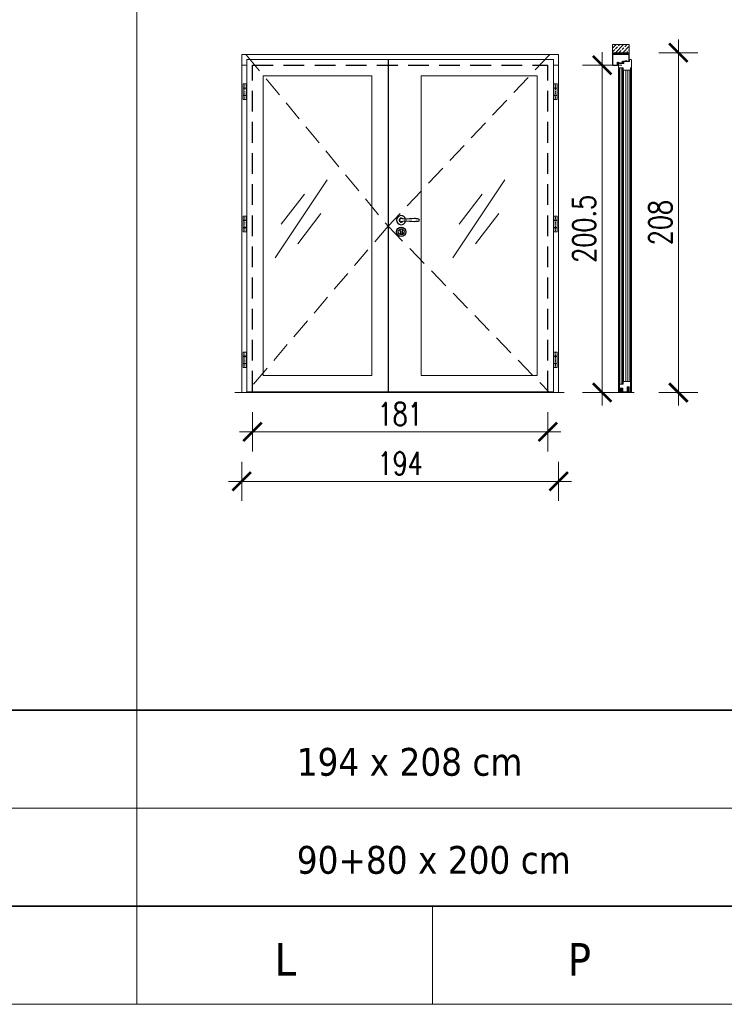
# Model space of a CAD drawing. Header units: millimetres. Extents: x 23192 to 149900, y -396339 to -79279.
# Tile 45 of 136: x 68544 to 68975, y -211347 to -210744. Entities that reach past the tile are written whole.
import ezdxf

# ---------------------------------------------------------------- set-up
doc = ezdxf.new("R2010")
doc.units = ezdxf.units.MM
doc.linetypes.add('CENTER', pattern=[0.6, 0.375, -0.075, 0.075, -0.075])
doc.linetypes.add('DASHED', pattern=[19.05, 12.7, -6.35])
doc.layers.get('0').update_dxf_attribs({"lineweight": 0})
for name, color, linetype, lineweight in [('0_LEGENDA', 7, 'Continuous', 13), ('Drzwi - hatch', 8, 'Continuous', 5), ('Drzwi KRAWĘDZIE', 7, 'Continuous', 20), ('Drzwi Kreskowanie', 252, 'Continuous', 5), ('KOREkty', 190, 'Continuous', 35)]:
    doc.layers.add(name, color=color, linetype=linetype, lineweight=lineweight)
for name, color, linetype in [('Drzwi - klamki', 150, 'Continuous'), ('Drzwi PRZER-DUŻA', 240, 'DASHED'), ('GRUBA', 4, 'Continuous')]:
    doc.layers.add(name, color=color, linetype=linetype)
doc.styles.add('ARIAL', font='tahoma.ttf')
doc.styles.add('SIMPLEX', font='simplex.shx', dxfattribs={"width": 0.77})
doc.dimstyles.new('OL PB 200', dxfattribs={"dimscale": 4, "dimtxt": 3.5, "dimasz": 0.2, "dimexe": 10, "dimexo": 10, "dimgap": 1, "dimtad": 1, "dimdec": 1, "dimrnd": 0.5, "dimzin": 9, "dimdsep": 46, "dimtxsty": 'SIMPLEX', "dimblk": 'thick_MSz', "dimcen": 0.1, "dimdle": 8, "dimse1": 1, "dimse2": 1, "dimclrd": 256, "dimclre": 256, "dimclrt": 3, "dimadec": 1, "dimazin": 2, "dimtfac": 1, "dimtdec": 1, "dimtix": 1, "dimtofl": 0, "dimtmove": 2, "dimatfit": 3, "dimldrblk": 'thick_MSz', "dimfxl": 10, "dimfxlon": 1, "dimtolj": 1, "dimlwd": -1, "dimlwe": -1, "dimarcsym": 0})

# ---------------------------------------------------------------- blocks, each defined once
blk = doc.blocks.new('DA8083FR')
at = {"ltscale": 0.05}
for p, q in [((-6.399964, 0), (-8.399964, 0)), ((8.400024, 0), (6.400024, 0))]:
    blk.add_line(p, q, dxfattribs=at)
at = {"ltscale": 0.175}
for p, q in [((-3.5, 0), (3.5, 0)), ((-3.5, -1.199997), (3.5, -1.199997))]:
    blk.add_line(p, q, dxfattribs=at)
at = {"ltscale": 0.1125}
for p, q in [((-3.5, -2.900009), (-3.5, 0)), ((3.5, -2.900009), (3.5, 0))]:
    blk.add_line(p, q, dxfattribs=at)
at = {"ltscale": 0.3625}
for p, q in [((-9, -3.400009), (-9, -17.900009)), ((9, -3.400009), (9, -17.900009))]:
    blk.add_line(p, q, dxfattribs=at)
at = {"ltscale": 0.015}
for p, q in [((-8.699951, -0.300003), (-8.699951, -0.900009)), ((8.700012, -0.900009), (8.700012, -0.300003))]:
    blk.add_line(p, q, dxfattribs=at)
at = {"ltscale": 0.1}
for p, q in [((-8.5, -2.900009), (-4.5, -2.900009)), ((4.5, -2.900009), (8.5, -2.900009))]:
    blk.add_line(p, q, dxfattribs=at)
at = {"ltscale": 0.025}
for p, q in [((-8.399964, -1.199997), (-7.399964, -1.199997)), ((7.400024, -1.199997), (8.400024, -1.199997))]:
    blk.add_line(p, q, dxfattribs=at)
at = {"ltscale": 0.0875}
for p, q in [((-4.5, -18.900009), (-8, -18.900009)), ((8, -18.900009), (4.5, -18.900009))]:
    blk.add_line(p, q, dxfattribs=at)
at = {"ltscale": 0.098125}
for p, q in [((-7.799988, -22.825012), (-7.799988, -18.900009)), ((7.800049, -22.825012), (7.800049, -18.900009))]:
    blk.add_line(p, q, dxfattribs=at)
at = {"ltscale": 0.0325}
for p, q in [((-7.199951, -1.400009), (-7.199951, -2.699997)), ((7.200012, -2.699997), (7.200012, -1.400009))]:
    blk.add_line(p, q, dxfattribs=at)
at = {"ltscale": 0.098614}
for p, q in [((-6.839722, -18.900009), (-7.000305, -22.841293)), ((6.839783, -18.900009), (7.000366, -22.841293))]:
    blk.add_line(p, q, dxfattribs=at)
at = {"ltscale": 0.00918}
blk.add_line((-6.195435, -18.900009), (-6.113953, -19.258041), dxfattribs=at)
at = {"ltscale": 0.01516}
for p, q in [((-6.094483, -19.583938), (-6.157593, -20.187042)), ((6.157654, -20.187042), (6.094543, -19.583938))]:
    blk.add_line(p, q, dxfattribs=at)
at = {"ltscale": 0.0575}
for p, q in [((-6, -2.699997), (-6, -0.400009)), ((6, -0.400009), (6, -2.699997))]:
    blk.add_line(p, q, dxfattribs=at)
at = {"ltscale": 0.013848}
blk.add_line((-5.560852, -20.249466), (-5.503174, -19.698562), dxfattribs=at)
at = {"ltscale": 0.043857}
for p, q in [((-5.30426, -19.519378), (-3.549988, -19.519378)), ((5.304321, -19.519378), (3.550049, -19.519378))]:
    blk.add_line(p, q, dxfattribs=at)
at = {"ltscale": 0.4}
for p, q in [((-4.5, -2.900009), (-4.5, -18.900009)), ((4.5, -2.900009), (4.5, -18.900009))]:
    blk.add_line(p, q, dxfattribs=at)
at = {"ltscale": 0.225}
for p, q in [((-4.5, -2.900009), (4.5, -2.900009)), ((4.5, -2.900009), (-4.5, -2.900009)), ((4.5, -18.900009), (-4.5, -18.900009))]:
    blk.add_line(p, q, dxfattribs=at)
at = {"ltscale": 0.194121}
blk.add_line((-3.882385, -18.900009), (3.882446, -18.900009), dxfattribs=at)
at = {"ltscale": 0.061736}
for p, q in [((-3.349976, -19.719375), (-3.349976, -22.188797)), ((3.350036, -19.719375), (3.350036, -22.188797))]:
    blk.add_line(p, q, dxfattribs=at)
at = {"ltscale": 0.016505}
blk.add_line((-2.75, -21.147186), (-2.892883, -21.791748), dxfattribs=at)
at = {"ltscale": 0.035695}
for p, q in [((-2.75, -19.719375), (-2.75, -21.147186)), ((2.75, -21.147186), (2.75, -19.719375))]:
    blk.add_line(p, q, dxfattribs=at)
at = {"ltscale": 0.127501}
blk.add_line((2.550049, -19.519378), (-2.549988, -19.519378), dxfattribs=at)
at = {"ltscale": 0.108406}
blk.add_line((-2.168091, -10.699997), (2.168152, -10.699997), dxfattribs=at)
at = {"ltscale": 0.107848}
blk.add_line((2.156982, -9.5), (-2.156922, -9.5), dxfattribs=at)
at = {"ltscale": 0.017671}
blk.add_line((-0.353394, -23.37442), (0.353454, -23.37442), dxfattribs=at)
at = {"ltscale": 0.009999}
blk.add_line((0.200012, -2.900009), (-0.199951, -2.900009), dxfattribs=at)
at = {"ltscale": 0.012222}
blk.add_line((0, -6.6958), (0, -7.184692), dxfattribs=at)
at = {"ltscale": 0.016633}
blk.add_line((0, -7.184692), (0, -7.850006), dxfattribs=at)
at = {"ltscale": 0.016506}
blk.add_line((2.892944, -21.791748), (2.75, -21.147186), dxfattribs=at)
at = {"ltscale": 0.013847}
blk.add_line((5.560913, -20.24942), (5.503235, -19.698562), dxfattribs=at)
at = {"ltscale": 0.009179}
blk.add_line((6.114014, -19.258041), (6.195434, -18.900009), dxfattribs=at)
for points in [[(-8.5, -2.900009), (-8.599732, -2.910064), (-8.695374, -2.939758), (-8.858215, -3.051193), (-8.963745, -3.213195), (-9, -3.400009)], [(-8, -18.900009), (-8.202698, -18.879196), (-8.394165, -18.819046), (-8.567505, -18.723373), (-8.721863, -18.592086), (-8.838684, -18.444503), (-8.929993, -18.267639), (-8.982666, -18.086334), (-9, -17.900009)], [(8, -18.900009), (8.202698, -18.879196), (8.394165, -18.819046), (8.567505, -18.723373), (8.721863, -18.592086), (8.838684, -18.444503), (8.929993, -18.267639), (8.982666, -18.086334), (9, -17.900009)], [(9, -3.400009), (8.963806, -3.213195), (8.858276, -3.051193), (8.695373, -2.939758), (8.599792, -2.910064), (8.5, -2.900009)]]:
    blk.add_lwpolyline(points)
for radius in [3.404208, 2.915314, 2.25]:
    blk.add_circle((0, -10.100006), radius)
for centre, radius, start, end in [((-8.399964, -0.300003), 0.3, 90.000003, 180.000005), ((-8.399964, -0.900009), 0.3, 179.999991, 270.000001), ((-7.399964, -22.824997), 0.4, 180.001125, 357.665424), ((-7.399964, -1.400009), 0.2, 0, 90.000003), ((-7.399964, -2.699997), 0.2, 270.000001, 0), ((-6.399964, -0.400009), 0.4, 0, 90.000003), ((-3.671143, -20.447189), 2.5, 174.027059, 289.64092), ((-7.08905, -19.479889), 1, 354.027419, 12.81746), ((-5.799988, -2.699997), 0.2, 179.999991, 270.000001), ((-3.671143, -20.447189), 1.9, 174.026868, 275.613132), ((-5.30426, -19.719375), 0.2, 89.999996, 174.026704), ((-3.549988, -19.719375), 0.2, 359.999983, 89.999996), ((-3.5, -22.188797), 0.15, 275.61264, 0.000569), ((-2.599976, -21.856674), 0.3, 167.500472, 240.643356), ((-2.763611, -22.990097), 0.2, 62.74125, 109.632466), ((-2.549988, -19.719375), 0.2, 89.998555, 180.000005), ((0.929809, -15.581268), 7.5, 240.643274, 262.6826), ((-0.353394, -18.311325), 5.063093, 242.745388, 270.000001), ((0, -22.821808), 0.2, 262.681781, 277.318221), ((-0.929749, -15.581268), 7.5, 277.317456, 299.356727), ((0.353454, -18.311325), 5.063093, 269.999673, 297.254614), ((2.550049, -19.719375), 0.2, 359.999983, 89.998855), ((2.763672, -22.990097), 0.2, 70.364834, 117.260729), ((2.600036, -21.856674), 0.3, 299.356263, 12.499337), ((3.671203, -20.447189), 2.5, 250.359081, 5.972941), ((3.5, -22.188797), 0.15, 179.999691, 264.388645), ((3.550049, -19.719375), 0.2, 89.999996, 180.000005), ((3.671203, -20.447189), 1.900002, 264.386569, 5.974443), ((5.304321, -19.719375), 0.2, 5.973296, 89.999996), ((5.800049, -2.699997), 0.2, 270.000001, 0), ((6.400024, -0.400009), 0.4, 90.000003, 180.000005), ((7.089111, -19.479889), 1, 167.18224, 185.972268), ((7.400024, -22.824997), 0.4, 182.334564, 359.998863), ((7.400024, -1.400009), 0.2, 90.000003, 179.999991), ((7.400024, -2.699997), 0.2, 179.999991, 270.000001), ((8.400024, -0.300003), 0.3, 0, 90.000003), ((8.400024, -0.900009), 0.3, 270.000001, 0.00001)]:
    blk.add_arc(centre, radius, start, end)
blk = doc.blocks.new('thick_MSz')
for p, q in [((0, 15), (0, -15)), ((-10, 0), (10, 0))]:
    blk.add_line(p, q)
at = {"const_width": 2, "elevation": 2}
blk.add_lwpolyline([(-7.07, -7.07), (7.07, 7.07)], dxfattribs=at)
blk = doc.blocks.new('*D68')
at = {"layer": '0_LEGENDA', "transparency": 16777216}
blk.add_line((68900.29, -210971.5), (68900.29, -210772.7), dxfattribs=at)
at = {"layer": 'DEFPOINTS', "color": 0, "transparency": 16777216}
for p in [(68900.29, -210771.9), (68908.34, -210771.9), (68905.43, -210972.3)]:
    blk.add_point(p, dxfattribs=at)
at = {"layer": '0_LEGENDA', "transparency": 16777216, "xscale": 0.8, "yscale": 0.8, "zscale": 0.8}
for p, rotation in [((68900.29, -210771.9), 90), ((68900.29, -210972.3), 270)]:
    blk.add_blockref('thick_MSz', p, dxfattribs=dict(at, rotation=rotation))
at = {"layer": '0_LEGENDA', "color": 3, "transparency": 16777216, "insert": (68889.29, -210872.1), "char_height": 14, "attachment_point": 5, "rotation": 90, "style": 'SIMPLEX'}
blk.add_mtext('\\A1;200.5', dxfattribs=at)
blk = doc.blocks.new('*D69')
at = {"layer": '0_LEGENDA', "transparency": 16777216}
blk.add_line((68946.96, -210765.1), (68946.96, -210971.5), dxfattribs=at)
at = {"layer": 'DEFPOINTS', "color": 0, "transparency": 16777216}
for p in [(68916.93, -210764.3), (68916.93, -210972.3), (68946.96, -210972.3)]:
    blk.add_point(p, dxfattribs=at)
at = {"layer": '0_LEGENDA', "transparency": 16777216, "xscale": 0.8, "yscale": 0.8, "zscale": 0.8}
for p, rotation in [((68946.96, -210764.3), 90), ((68946.96, -210972.3), 270)]:
    blk.add_blockref('thick_MSz', p, dxfattribs=dict(at, rotation=rotation))
at = {"layer": '0_LEGENDA', "color": 3, "transparency": 16777216, "insert": (68935.96, -210868.3), "char_height": 14, "attachment_point": 5, "rotation": 90, "style": 'SIMPLEX'}
blk.add_mtext('\\A1;208', dxfattribs=at)
blk = doc.blocks.new('*D70')
at = {"layer": '0_LEGENDA', "transparency": 16777216}
blk.add_line((68680.42, -211026.68), (68872.83, -211026.68), dxfattribs=at)
at = {"layer": 'DEFPOINTS', "color": 0, "transparency": 16777216}
for p in [(68679.62, -210972.3), (68873.63, -210972.3), (68873.63, -211026.68)]:
    blk.add_point(p, dxfattribs=at)
at = {"layer": '0_LEGENDA', "transparency": 16777216, "xscale": 0.8, "yscale": 0.8, "zscale": 0.8, "rotation": 180}
blk.add_blockref('thick_MSz', (68679.62, -211026.68), dxfattribs=at)
at = {"layer": '0_LEGENDA', "transparency": 16777216, "xscale": 0.8, "yscale": 0.8, "zscale": 0.8}
blk.add_blockref('thick_MSz', (68873.63, -211026.68), dxfattribs=at)
at = {"layer": '0_LEGENDA', "color": 3, "transparency": 16777216, "insert": (68776.63, -211015.68), "char_height": 14, "attachment_point": 5, "style": 'SIMPLEX'}
blk.add_mtext('\\A1;194', dxfattribs=at)
blk = doc.blocks.new('*D71')
at = {"layer": '0_LEGENDA', "transparency": 16777216}
blk.add_line((68687.02, -210996.41), (68866.23, -210996.41), dxfattribs=at)
at = {"layer": 'DEFPOINTS', "color": 0, "transparency": 16777216}
for p in [(68686.22, -210971.8), (68867.03, -210971.19), (68867.03, -210996.41)]:
    blk.add_point(p, dxfattribs=at)
at = {"layer": '0_LEGENDA', "transparency": 16777216, "xscale": 0.8, "yscale": 0.8, "zscale": 0.8, "rotation": 180}
blk.add_blockref('thick_MSz', (68686.22, -210996.41), dxfattribs=at)
at = {"layer": '0_LEGENDA', "transparency": 16777216, "xscale": 0.8, "yscale": 0.8, "zscale": 0.8}
blk.add_blockref('thick_MSz', (68867.03, -210996.41), dxfattribs=at)
at = {"layer": '0_LEGENDA', "color": 3, "transparency": 16777216, "insert": (68776.63, -210985.41), "char_height": 14, "attachment_point": 5, "style": 'SIMPLEX'}
blk.add_mtext('\\A1;181', dxfattribs=at)

msp = doc.modelspace()

# ---------------------------------------------------------------- hatches: boundary and pattern name
at = {"layer": 'Drzwi - hatch'}
h = msp.add_hatch(dxfattribs=at)
h.set_pattern_fill('ANSI33', color=256, scale=0.5)
h.set_pattern_definition([(45, (69026.9843, -215014.5877), (-2.245064, 2.245064), []), (45, (69029.2294, -215014.5877), (-2.245064, 2.245064), [1.5875, -0.79375])])
h.paths.add_polyline_path([(68906.733, -210759.302), (68906.733, -210764.298), (68916.933, -210764.298), (68916.933, -210759.302)])
h = msp.add_hatch(dxfattribs=at)
h.set_pattern_fill('AR-CONC', color=256, scale=0.003)
h.set_pattern_definition([(50, (70356.23657, -215290.26924), (0.546554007, -0.047817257), [0.05715, -0.62865]), (355, (70356.23657, -215290.26924), (-0.105730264, 0.573170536), [0.04572, -0.50292175]), (100.451445, (70356.2821, -215290.2732), (0.44082374, 0.525353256), [0.048570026, -0.534270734]), (46.1842, (70356.2366, -215290.11684), (0.81323712, -0.12612698), [0.085725, -0.942975]), (96.635558, (70356.3043, -215290.12735), (0.7122124, 0.74227837), [0.07285507, -0.80140682]), (351.184151, (70356.2366, -215290.1168), (0.7122124, 0.74227837), [0.0685799, -0.7543792]), (21, (70356.31277, -215290.15494), (0.454843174, -0.306795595), [0.05715, -0.62865]), (326, (70356.31277, -215290.15494), (0.185406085, 0.5525639), [0.04572, -0.50292]), (71.451445, (70356.35067, -215290.1805), (0.64024926, 0.245768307), [0.048570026, -0.53426981]), (37.5, (70356.23657, -215290.26924), (0.00926581, 0.253665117), [0, -0.496824, 0, -0.51054, 0, -0.504825]), (7.5, (70356.23657, -215290.26924), (0.200458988, 0.300541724), [0, -0.291084, 0, -0.485394, 0, -0.192405]), (327.5, (70356.06664, -215290.26924), (0.4067717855, -0.017186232), [0, -0.1905, 0, -0.59436, 0, -0.78867]), (317.5, (70355.99044, -215290.26924), (0.444387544, 0.076279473), [0, -0.24765, 0, -0.394716, 0, -0.56007])])
h.paths.add_polyline_path([(68906.933, -210764.298), (68906.933, -210765.298), (68916.933, -210765.298), (68916.933, -210764.298)])
at = {"layer": 'Drzwi Kreskowanie'}
h = msp.add_hatch(dxfattribs=at)
h.set_pattern_fill('ANSI37', color=256, scale=0.05, style=0)
h.set_pattern_definition([(135, (74911.09544, -210194.82392), (0.1122532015, 0.1122532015), []), (45, (74911.09544, -210194.82392), (0.1122532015, -0.1122532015), [])])
h.paths.add_polyline_path([(68910.533, -210770.643), (68910.533, -210770.443), (68911.533, -210770.443), (68911.533, -210770.643)])
h = msp.add_hatch(dxfattribs=at)
h.set_pattern_fill('ANSI37', color=256, scale=0.05, style=0)
h.set_pattern_definition([(135, (74914.99544, -210193.62872), (0.1122532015, 0.1122532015), []), (45, (74914.99544, -210193.62872), (0.1122532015, -0.1122532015), [])])
h.paths.add_polyline_path([(68914.433, -210769.448), (68914.433, -210769.248), (68915.433, -210769.248), (68915.433, -210769.448)])

# ---------------------------------------------------------------- linework, layer by layer
for p, q in [((68682.724, -210771.898), (68679.624, -210771.898)), ((68873.628, -210771.898), (68870.528, -210771.898)), ((68913.033, -210770.018), (68913.033, -210769.935)), ((68913.033, -210770.176), (68913.033, -210770.253))]:
    msp.add_line(p, q)
at = {"ltscale": 0.2}
for p, q in [((68913.133, -210965.598), (68913.133, -210774.998)), ((68913.433, -210965.598), (68913.434, -210774.998))]:
    msp.add_line(p, q, dxfattribs=at)
at = {"linetype": 'CENTER', "ltscale": 0.5}
for p, q in [((68681.524, -210783.448), (68681.524, -210792.898)), ((68871.728, -210783.448), (68871.728, -210792.898)), ((68681.524, -210864.398), (68681.524, -210873.848)), ((68871.728, -210864.398), (68871.728, -210873.848)), ((68681.524, -210947.548), (68681.524, -210956.998)), ((68871.728, -210947.548), (68871.728, -210956.998))]:
    msp.add_line(p, q, dxfattribs=at)
at = {"linetype": 'DASHED'}
for points in [[(68682.464, -210765.641), (68769.274, -210870.469), (68682.464, -210972.298)], [(68868.084, -210765.641), (68769.274, -210870.469), (68868.084, -210972.298)]]:
    msp.add_lwpolyline(points, dxfattribs=at)
at = {"ltscale": 0.2}
msp.add_lwpolyline([(68912.983, -210967.098), (68912.984, -210773.498)], dxfattribs=at)
at = {"layer": '0_LEGENDA', "linetype": 'ByBlock', "ltscale": 5}
for p, q in [((68615.504, -211346.755), (68615.504, -210174.457)), ((67487.721, -211166.755), (76924.798, -211166.749)), ((67487.721, -211226.755), (76924.742, -211226.749)), ((67487.721, -211286.755), (76924.686, -211286.749)), ((67487.721, -211286.755), (76924.686, -211286.753)), ((68796.388, -211286.754), (68796.388, -211346.755)), ((67487.721, -211346.755), (76924.63, -211346.749))]:
    msp.add_line(p, q, dxfattribs=at)
at = {"layer": '0_LEGENDA'}
for points in [[(68759.274, -210778.391), (68692.724, -210778.391), (68692.724, -210961.798), (68759.274, -210961.798)], [(68789.578, -210778.498), (68860.528, -210778.498), (68860.528, -210961.798), (68789.578, -210961.798)]]:
    msp.add_lwpolyline(points, close=True, dxfattribs=at)
for points in [[(68700.134, -210889.801), (68731.869, -210842.076)], [(68808.942, -210889.801), (68840.677, -210842.076)], [(68703.888, -210869.158), (68718.111, -210850.934)], [(68812.696, -210869.158), (68826.918, -210850.934)], [(68713.917, -210881.369), (68728.14, -210862.78)], [(68822.725, -210881.369), (68836.947, -210862.78)]]:
    msp.add_lwpolyline(points, dxfattribs=at)
at = {"layer": 'Drzwi - klamki', "ltscale": 0.2}
for p, q in [((68776.128, -210866.548), (68776.128, -210867.048)), ((68776.128, -210866.548), (68776.259, -210866.548)), ((68776.128, -210867.048), (68776.259, -210867.048)), ((68776.753, -210873.816), (68776.753, -210875.066)), ((68777.803, -210873.816), (68777.803, -210875.066))]:
    msp.add_line(p, q, dxfattribs=at)
for centre, radius in [((68777.278, -210873.916), 2.8), ((68777.283, -210873.92), 1.8)]:
    msp.add_circle(centre, radius, dxfattribs=at)
for centre, radius, start, end in [((68777.278, -210866.798), 2.801, 13.271535, 346.728465), ((68777.278, -210866.798), 1.25, 42.903782, 317.096218), ((68777.278, -210866.798), 1.05, 64.699839, 295.300161), ((68787.688, -210866.798), 0.74, 288.924644, 71.075356), ((68777.278, -210873.116), 0.875, 306.869898, 233.130102), ((68777.278, -210875.066), 0.525, 180, 270), ((68777.278, -210875.066), 0.525, 270, 0)]:
    msp.add_arc(centre, radius, start, end, dxfattribs=at)
for points in [[(68787.928, -210866.098), (68785.428, -210865.848), (68779.133, -210866.098), (68777.278, -210865.748)], [(68787.928, -210867.498), (68785.428, -210867.748), (68779.133, -210867.498), (68777.278, -210867.848)]]:
    msp.add_spline(points, degree=3, dxfattribs=at)
at = {"layer": 'Drzwi KRAWĘDZIE'}
for p, q in [((68679.624, -210972.298), (68679.624, -210765.298)), ((68873.628, -210765.298), (68679.624, -210765.298)), ((68866.627, -210765.298), (68679.624, -210765.298)), ((68873.628, -210972.298), (68873.628, -210765.298)), ((68906.733, -210765.298), (68906.733, -210764.298)), ((68916.933, -210765.298), (68916.933, -210764.298)), ((68769.274, -210768.498), (68682.724, -210768.498)), ((68682.724, -210971.798), (68682.724, -210768.498)), ((68769.274, -210971.798), (68769.274, -210768.498)), ((68769.578, -210769.698), (68769.274, -210769.698)), ((68870.528, -210768.498), (68769.578, -210768.498)), ((68769.578, -210971.798), (68769.578, -210768.498)), ((68870.528, -210971.798), (68870.528, -210768.498)), ((68909.633, -210770.098), (68909.633, -210771.798)), ((68909.633, -210770.098), (68909.633, -210771.798)), ((68909.633, -210771.798), (68909.865, -210771.615)), ((68910.033, -210770.148), (68909.683, -210770.148)), ((68909.683, -210770.148), (68909.683, -210770.444)), ((68909.683, -210770.148), (68909.683, -210770.444)), ((68910.028, -210770.413), (68909.683, -210770.444)), ((68909.781, -210770.485), (68909.683, -210771.038)), ((68909.781, -210770.485), (68909.683, -210770.494)), ((68909.781, -210770.485), (68909.683, -210770.494)), ((68909.781, -210770.485), (68909.683, -210771.038)), ((68909.683, -210770.494), (68909.683, -210771.038)), ((68909.683, -210770.494), (68909.683, -210771.038)), ((68909.823, -210770.537), (68909.683, -210771.323)), ((68909.823, -210770.537), (68909.683, -210771.323)), ((68909.683, -210771.323), (68909.683, -210771.695)), ((68909.683, -210771.323), (68909.683, -210771.695)), ((68909.683, -210771.695), (68909.871, -210771.547)), ((68909.823, -210770.537), (68909.983, -210770.67)), ((68910.033, -210770.463), (68909.833, -210770.481)), ((68909.833, -210770.481), (68910.033, -210770.647)), ((68909.865, -210771.615), (68910.042, -210771.798)), ((68909.871, -210771.547), (68910.048, -210771.743)), ((68909.983, -210770.67), (68909.994, -210770.73)), ((68910.042, -210771.798), (68910.233, -210771.798)), ((68910.233, -210771.783), (68910.101, -210771.753)), ((68910.233, -210773.498), (68910.233, -210967.098)), ((68910.833, -210773.498), (68910.833, -210971.798)), ((68911.133, -210773.498), (68911.133, -210967.098)), ((68912.383, -210773.498), (68912.383, -210967.098)), ((68912.422, -210770.064), (68912.422, -210770.131)), ((68912.493, -210770.25), (68912.423, -210770.137)), ((68912.424, -210770.058), (68912.505, -210769.938)), ((68912.596, -210770.255), (68912.502, -210770.255)), ((68912.617, -210769.934), (68912.514, -210769.934)), ((68912.623, -210769.95), (68912.544, -210770.027)), ((68912.544, -210770.027), (68912.692, -210770.021)), ((68912.701, -210770.193), (68912.544, -210770.184)), ((68912.544, -210770.184), (68912.604, -210770.237)), ((68912.692, -210770.021), (68912.762, -210769.937)), ((68912.767, -210770.251), (68912.701, -210770.193)), ((68912.857, -210769.933), (68912.77, -210769.933)), ((68912.833, -210770.254), (68912.774, -210770.254)), ((68912.864, -210769.952), (68912.794, -210770.018)), ((68912.794, -210770.018), (68913.033, -210770.018)), ((68913.033, -210770.176), (68912.794, -210770.176)), ((68912.794, -210770.176), (68912.841, -210770.236)), ((68913.033, -210769.593), (68913.033, -210769.935)), ((68913.033, -210769.935), (68913.033, -210769.624)), ((68913.033, -210769.933), (68913.033, -210769.624)), ((68913.033, -210769.624), (68913.033, -210769.935)), ((68913.033, -210770.253), (68913.033, -210770.693)), ((68913.033, -210770.693), (68913.033, -210770.253)), ((68913.033, -210770.253), (68913.033, -210770.693)), ((68913.033, -210770.253), (68913.033, -210770.639)), ((68913.071, -210769.581), (68913.913, -210769.493)), ((68913.132, -210770.693), (68913.087, -210770.693)), ((68913.131, -210769.692), (68913.131, -210770.582)), ((68913.151, -210769.67), (68913.366, -210769.648)), ((68913.215, -210770.497), (68913.151, -210770.588)), ((68913.243, -210770.554), (68913.179, -210770.666)), ((68913.286, -210769.901), (68913.286, -210769.894)), ((68913.288, -210769.91), (68913.382, -210770.072)), ((68913.383, -210769.789), (68913.291, -210769.881)), ((68913.466, -210770.688), (68913.316, -210770.541)), ((68913.354, -210769.923), (68913.37, -210769.96)), ((68913.462, -210770.593), (68913.356, -210770.49)), ((68913.441, -210769.81), (68913.36, -210769.891)), ((68913.37, -210769.96), (68913.412, -210770.048)), ((68913.39, -210769.669), (68913.391, -210769.773)), ((68913.392, -210770.102), (68913.392, -210770.303)), ((68913.41, -210770.321), (68913.434, -210770.321)), ((68913.412, -210770.048), (68913.434, -210770.086)), ((68913.44, -210770.107), (68913.44, -210770.257)), ((68913.441, -210769.81), (68913.441, -210769.699)), ((68913.456, -210770.263), (68913.456, -210770.263)), ((68913.462, -210770.257), (68913.462, -210770.007)), ((68913.462, -210770.339), (68913.462, -210770.593)), ((68913.924, -210769.593), (68913.472, -210769.663)), ((68913.504, -210770.697), (68913.487, -210770.697)), ((68913.498, -210769.972), (68913.497, -210769.972)), ((68913.533, -210770.007), (68913.533, -210770.668)), ((68913.96, -210769.55), (68913.96, -210769.536)), ((68918.233, -210773.498), (68918.233, -210967.098)), ((68914.733, -210965.598), (68914.733, -210774.998)), ((68916.033, -210965.598), (68916.033, -210774.998)), ((68917.333, -210965.598), (68917.333, -210774.998)), ((68917.633, -210971.798), (68917.633, -210774.998)), ((68680.524, -210792.948), (68680.524, -210783.448)), ((68680.524, -210783.448), (68682.524, -210783.448)), ((68680.524, -210785.948), (68682.524, -210785.948)), ((68680.524, -210786.048), (68682.524, -210786.048)), ((68682.524, -210792.948), (68682.524, -210783.448)), ((68870.728, -210792.948), (68870.728, -210783.448)), ((68872.728, -210783.448), (68870.728, -210783.448)), ((68872.728, -210785.948), (68870.728, -210785.948)), ((68872.728, -210786.048), (68870.728, -210786.048)), ((68872.728, -210792.948), (68872.728, -210783.448)), ((68680.524, -210790.348), (68682.524, -210790.348)), ((68680.524, -210790.448), (68682.524, -210790.448)), ((68872.728, -210790.348), (68870.728, -210790.348)), ((68872.728, -210790.448), (68870.728, -210790.448)), ((68680.524, -210792.948), (68682.524, -210792.948)), ((68872.728, -210792.948), (68870.728, -210792.948)), ((68680.524, -210873.898), (68680.524, -210864.398)), ((68680.524, -210864.398), (68682.524, -210864.398)), ((68682.524, -210873.898), (68682.524, -210864.398)), ((68870.728, -210873.898), (68870.728, -210864.398)), ((68872.728, -210864.398), (68870.728, -210864.398)), ((68872.728, -210873.898), (68872.728, -210864.398)), ((68680.524, -210866.898), (68682.524, -210866.898)), ((68680.524, -210866.998), (68682.524, -210866.998)), ((68872.728, -210866.898), (68870.728, -210866.898)), ((68872.728, -210866.998), (68870.728, -210866.998)), ((68680.524, -210871.298), (68682.524, -210871.298)), ((68680.524, -210871.398), (68682.524, -210871.398)), ((68680.524, -210873.898), (68682.524, -210873.898)), ((68872.728, -210871.298), (68870.728, -210871.298)), ((68872.728, -210871.398), (68870.728, -210871.398)), ((68872.728, -210873.898), (68870.728, -210873.898)), ((68680.524, -210957.048), (68680.524, -210947.548)), ((68680.524, -210947.548), (68682.524, -210947.548)), ((68682.524, -210957.048), (68682.524, -210947.548)), ((68870.728, -210957.048), (68870.728, -210947.548)), ((68872.728, -210947.548), (68870.728, -210947.548)), ((68872.728, -210957.048), (68872.728, -210947.548)), ((68680.524, -210950.048), (68682.524, -210950.048)), ((68680.524, -210950.148), (68682.524, -210950.148)), ((68680.524, -210954.448), (68682.524, -210954.448)), ((68680.524, -210954.548), (68682.524, -210954.548)), ((68872.728, -210950.048), (68870.728, -210950.048)), ((68872.728, -210950.148), (68870.728, -210950.148)), ((68872.728, -210954.448), (68870.728, -210954.448)), ((68872.728, -210954.548), (68870.728, -210954.548)), ((68680.524, -210957.048), (68682.524, -210957.048)), ((68872.728, -210957.048), (68870.728, -210957.048)), ((68877.091, -210972.298), (68675.513, -210972.298)), ((68769.274, -210971.798), (68682.724, -210971.798)), ((68683.824, -210972.298), (68683.824, -210971.798)), ((68685.019, -210972.298), (68685.019, -210971.798)), ((68686.224, -210972.298), (68686.224, -210971.798)), ((68870.528, -210971.798), (68769.578, -210971.798)), ((68867.028, -210972.298), (68867.028, -210971.798)), ((68868.233, -210972.298), (68868.233, -210971.798)), ((68869.428, -210972.298), (68869.428, -210971.798)), ((68905.433, -210972.298), (68919.933, -210972.298)), ((68914.933, -210971.798), (68914.933, -210971.898)), ((68915.533, -210971.798), (68914.933, -210971.798)), ((68915.533, -210971.898), (68914.933, -210971.898)), ((68915.543, -210968.868), (68915.533, -210971.798)), ((68916.753, -210968.798), (68915.613, -210968.798)), ((68915.642, -210969.108), (68915.633, -210971.798)), ((68916.723, -210968.898), (68915.642, -210968.898)), ((68915.642, -210968.898), (68915.642, -210969.028)), ((68915.642, -210969.028), (68915.767, -210969.028)), ((68915.767, -210969.108), (68915.642, -210969.108)), ((68915.642, -210969.539), (68915.742, -210969.536)), ((68915.675, -210970.592), (68915.642, -210969.539)), ((68915.809, -210971.858), (68915.675, -210970.592)), ((68915.742, -210969.536), (68915.775, -210970.581)), ((68915.775, -210970.581), (68915.785, -210970.58)), ((68915.791, -210970.637), (68915.781, -210970.638)), ((68915.781, -210970.638), (68915.807, -210970.887)), ((68915.782, -210969.043), (68915.782, -210969.093)), ((68915.785, -210970.58), (68915.791, -210970.637)), ((68915.798, -210969.598), (68915.798, -210969.678)), ((68915.798, -210969.678), (68915.898, -210969.678)), ((68915.798, -210969.678), (68915.798, -210969.978)), ((68915.798, -210970.796), (68915.798, -210969.978)), ((68915.798, -210969.978), (68915.898, -210969.978)), ((68915.807, -210970.887), (68915.882, -210970.879)), ((68915.818, -210969.578), (68915.828, -210969.578)), ((68915.828, -210969.578), (68915.859, -210969.609)), ((68915.861, -210970.881), (68915.828, -210970.876)), ((68915.904, -210971.088), (68915.829, -210971.095)), ((68915.829, -210971.095), (68915.905, -210971.82)), ((68915.853, -210971.109), (68915.884, -210971.097)), ((68915.869, -210970.936), (68915.941, -210970.926)), ((68915.952, -210971.03), (68915.879, -210971.035)), ((68916.023, -210970.818), (68915.88, -210970.818)), ((68915.88, -210970.818), (68915.884, -210970.859)), ((68915.883, -210969.098), (68915.976, -210969.098)), ((68915.883, -210969.374), (68915.883, -210969.098)), ((68915.883, -210970.698), (68915.883, -210969.898)), ((68915.883, -210969.898), (68916.483, -210969.898)), ((68916.483, -210970.698), (68915.883, -210970.698)), ((68915.884, -210970.859), (68915.884, -210970.863)), ((68915.893, -210971.278), (68916.183, -210971.248)), ((68915.898, -210969.699), (68915.898, -210969.898)), ((68915.898, -210970.598), (68915.898, -210969.978)), ((68915.911, -210971.113), (68915.918, -210971.176)), ((68915.918, -210971.176), (68916.033, -210971.164)), ((68915.928, -210970.851), (68916.092, -210970.962)), ((68916.092, -210970.962), (68915.955, -210971.105)), ((68916.022, -210969.013), (68915.99, -210969.046)), ((68916.368, -210970.698), (68915.998, -210970.698)), ((68916.343, -210969.013), (68916.022, -210969.013)), ((68916.031, -210969.225), (68916.029, -210969.225)), ((68916.029, -210969.821), (68916.031, -210969.821)), ((68916.038, -210969.223), (68916.039, -210969.223)), ((68916.039, -210969.823), (68916.038, -210969.823)), ((68916.039, -210969.223), (68916.327, -210969.223)), ((68916.327, -210969.823), (68916.039, -210969.823)), ((68916.337, -210969.273), (68916.063, -210969.273)), ((68916.063, -210969.773), (68916.337, -210969.773)), ((68916.113, -210968.993), (68916.113, -210969.013)), ((68916.113, -210968.993), (68916.253, -210968.993)), ((68916.123, -210971.065), (68916.123, -210970.918)), ((68916.183, -210971.248), (68916.472, -210971.278)), ((68916.243, -210970.918), (68916.243, -210971.065)), ((68916.253, -210968.993), (68916.253, -210969.013)), ((68916.273, -210970.962), (68916.437, -210970.851)), ((68916.41, -210971.105), (68916.273, -210970.962)), ((68916.329, -210969.224), (68916.327, -210969.223)), ((68916.327, -210969.823), (68916.329, -210969.822)), ((68916.332, -210971.164), (68916.447, -210971.176)), ((68916.336, -210969.225), (68916.337, -210969.226)), ((68916.337, -210969.821), (68916.336, -210969.821)), ((68916.375, -210969.046), (68916.343, -210969.013)), ((68916.485, -210970.818), (68916.343, -210970.818)), ((68916.389, -210969.098), (68916.483, -210969.098)), ((68916.486, -210971.035), (68916.413, -210971.03)), ((68916.424, -210970.926), (68916.496, -210970.936)), ((68916.447, -210971.176), (68916.454, -210971.113)), ((68916.46, -210971.82), (68916.536, -210971.095)), ((68916.536, -210971.095), (68916.462, -210971.088)), ((68916.468, -210969.898), (68916.468, -210969.699)), ((68916.468, -210969.978), (68916.468, -210970.598)), ((68916.468, -210969.978), (68916.568, -210969.978)), ((68916.48, -210969.678), (68916.568, -210969.678)), ((68916.481, -210970.859), (68916.485, -210970.818)), ((68916.481, -210970.863), (68916.481, -210970.859)), ((68916.481, -210971.097), (68916.513, -210971.109)), ((68916.483, -210969.098), (68916.483, -210969.374)), ((68916.483, -210969.898), (68916.483, -210970.698)), ((68916.483, -210970.879), (68916.558, -210970.887)), ((68916.537, -210970.876), (68916.504, -210970.881)), ((68916.506, -210969.609), (68916.538, -210969.578)), ((68916.538, -210969.578), (68916.548, -210969.578)), ((68916.69, -210970.592), (68916.556, -210971.858)), ((68916.558, -210970.887), (68916.584, -210970.638)), ((68916.568, -210969.678), (68916.568, -210969.598)), ((68916.568, -210969.978), (68916.568, -210969.678)), ((68916.568, -210969.978), (68916.568, -210970.796)), ((68916.574, -210970.637), (68916.58, -210970.58)), ((68916.584, -210970.638), (68916.574, -210970.637)), ((68916.58, -210970.58), (68916.59, -210970.581)), ((68916.583, -210969.093), (68916.583, -210969.043)), ((68916.59, -210970.581), (68916.623, -210969.536)), ((68916.598, -210969.028), (68916.723, -210969.028)), ((68916.723, -210969.108), (68916.598, -210969.108)), ((68916.623, -210969.536), (68916.723, -210969.539)), ((68916.723, -210969.539), (68916.69, -210970.592)), ((68916.723, -210969.028), (68916.723, -210968.898)), ((68916.732, -210971.798), (68916.723, -210969.108)), ((68916.832, -210971.798), (68916.823, -210968.868)), ((68917.433, -210971.798), (68916.832, -210971.798)), ((68917.433, -210971.898), (68916.832, -210971.898)), ((68917.433, -210971.898), (68917.433, -210971.798))]:
    msp.add_line(p, q, dxfattribs=at)
for points in [[(68916.933, -210759.302), (68916.933, -210764.298), (68906.733, -210764.298), (68906.733, -210759.302)], [(68911.533, -210770.443), (68911.533, -210770.643), (68910.533, -210770.643), (68910.533, -210770.443)], [(68915.433, -210769.248), (68915.433, -210769.448), (68914.433, -210769.448), (68914.433, -210769.248)]]:
    msp.add_lwpolyline(points, close=True, dxfattribs=at)
msp.add_lwpolyline([(68917.033, -210769.498), (68917.033, -210768.498), (68917.913, -210768.498, -0.4142136), (68918.233, -210768.818), (68918.233, -210773.498), (68917.633, -210773.498), (68917.633, -210774.998), (68913.133, -210774.998), (68913.133, -210773.498), (68910.233, -210773.498), (68910.233, -210770.998, -0.4142136), (68910.333, -210770.898), (68913.533, -210770.898), (68913.533, -210770.018, -0.4142136), (68913.853, -210769.698), (68916.833, -210769.698, 0.4142136)], format="xyb", close=True, dxfattribs=at)
for points in [[(68917.633, -210967.098), (68917.633, -210965.598), (68913.133, -210965.598), (68913.133, -210967.098), (68910.833, -210967.098)], [(68911.033, -210971.798), (68911.033, -210969.698), (68913.033, -210969.698), (68913.033, -210971.798)], [(68912.813, -210971.798), (68915.533, -210971.798)], [(68916.832, -210971.798), (68916.833, -210971.798), (68916.833, -210968.798), (68915.533, -210968.798), (68915.533, -210971.798)], [(68915.533, -210971.798), (68915.533, -210968.798), (68916.833, -210968.798), (68916.833, -210971.798)]]:
    msp.add_lwpolyline(points, dxfattribs=at)
for points in [[(68910.233, -210967.098), (68910.233, -210971.698, 0.4142136), (68910.333, -210971.798), (68911.033, -210971.798)], [(68916.832, -210971.798), (68918.133, -210971.798, 0.4142136), (68918.233, -210971.698), (68918.233, -210967.098)]]:
    msp.add_lwpolyline(points, format="xyb", dxfattribs=at)
msp.add_circle((68916.183, -210969.523), 0.185, dxfattribs=at)
for centre, radius, start, end in [((68909.471, -210771.266), 0.749, 320.425386, 45.715806), ((68909.504, -210771.204), 0.732, 5.005389, 43.713856), ((68909.448, -210771.292), 0.8, 324.848847, 348.996771), ((68912.433, -210770.064), 0.0108, 145.891512, 180), ((68912.433, -210770.131), 0.0108, 180, 212.164321), ((68912.502, -210770.244), 0.0108, 212.164321, 270), ((68912.514, -210769.944), 0.0108, 90, 145.891512), ((68912.596, -210770.244), 0.0108, 270, 42.125742), ((68912.614, -210769.944), 0.0112, 327.187015, 70.317648), ((68912.77, -210769.944), 0.0108, 90, 138.378315), ((68912.774, -210770.243), 0.0108, 228.90641, 270), ((68912.833, -210770.243), 0.0108, 270, 42.634802), ((68912.857, -210769.944), 0.0108, 312.592352, 90), ((68913.076, -210769.624), 0.0434, 95.939883, 180), ((68913.087, -210770.639), 0.0542, 180, 270), ((68913.153, -210769.692), 0.0217, 95.939883, 180), ((68913.142, -210770.582), 0.0108, 180, 324.824078), ((68913.132, -210770.639), 0.0542, 270, 330.498729), ((68913.288, -210770.542), 0.0858, 37.234427, 148.272899), ((68913.285, -210770.58), 0.0496, 37.234427, 148.272899), ((68913.304, -210769.894), 0.0181, 135.011953, 180), ((68913.304, -210769.901), 0.0181, 180, 210.082978), ((68913.381, -210769.912), 0.0289, 135.011953, 202.825104), ((68913.369, -210769.669), 0.0217, 0.194561, 95.939883), ((68913.361, -210769.77), 0.0294, 311.9308, 352.434518), ((68913.321, -210770.109), 0.0716, 6.054134, 30.813003), ((68913.41, -210770.303), 0.0181, 180, 270), ((68913.397, -210770.107), 0.0434, 0, 30.082978), ((68913.436, -210770.35), 0.029, 22.041015, 92.413993), ((68913.455, -210770.241), 0.0216, 225.623014, 272.703636), ((68913.478, -210769.699), 0.0361, 98.810427, 180), ((68913.456, -210770.257), 0.00614, 270, 0), ((68913.497, -210770.007), 0.0351, 90, 180), ((68913.487, -210770.668), 0.0289, 223.946432, 270), ((68913.498, -210770.007), 0.0351, 0, 90), ((68913.504, -210770.668), 0.0289, 270, 0), ((68913.917, -210769.536), 0.0434, 0, 95.939883), ((68913.917, -210769.55), 0.0434, 278.810427, 0), ((68915.533, -210971.798), 0.1, 270, 359.809015), ((68915.613, -210968.868), 0.07, 90, 179.809015), ((68915.767, -210969.043), 0.015, 0, 90), ((68915.767, -210969.093), 0.015, 270, 0), ((68915.818, -210969.598), 0.02, 90, 180), ((68915.833, -210970.846), 0.03, 193.312825, 261), ((68915.908, -210971.848), 0.1, 186.011857, 261.873164), ((68915.875, -210970.985), 0.05, 97.795497, 274.204503), ((68915.863, -210971.137), 0.03, 111, 178.687175), ((68915.893, -210971.228), 0.05, 191.662951, 270), ((68916.183, -210969.523), 0.335, 117.266044, 242.733956), ((68915.864, -210970.861), 0.0202, 291, 330.724045), ((68915.912, -210970.876), 0.03, 55.798695, 186), ((68915.891, -210971.115), 0.02, 6, 111), ((68916.183, -210969.926), 2.041, 261.873164, 278.126836), ((68915.998, -210970.598), 0.1, 180, 270), ((68915.929, -210971.839), 0.03, 141.416859, 329.69824), ((68915.934, -210971.084), 0.03, 186, 316.201305), ((68916.2, -210969.523), 0.285, 118.694414, 241.305586), ((68915.948, -210970.975), 0.05, 3.363372, 97.795497), ((68915.949, -210970.98), 0.05, 274.204503, 8.636628), ((68916.183, -210969.926), 1.941, 263.255236, 276.744764), ((68916.023, -210970.918), 0.1, 0, 90), ((68916.183, -210969.523), 0.155, 164.592551, 195.407449), ((68916.038, -210969.243), 0.02, 90, 117.266044), ((68916.038, -210969.803), 0.02, 242.733956, 270), ((68916.039, -210969.241), 0.0179, 90.07344, 117.501268), ((68916.039, -210969.805), 0.0179, 242.498732, 269.92656), ((68916.183, -210969.523), 0.155, 135.407449, 164.592551), ((68916.183, -210969.523), 0.155, 195.407449, 224.592551), ((68916.023, -210971.065), 0.1, 276, 0), ((68916.183, -210969.523), 0.155, 104.592551, 135.407449), ((68916.183, -210969.523), 0.155, 224.592551, 255.407449), ((68916.183, -210969.523), 0.155, 75.407449, 104.592551), ((68916.183, -210969.523), 0.155, 255.407449, 284.592551), ((68916.183, -210969.523), 0.155, 44.592551, 75.407449), ((68916.183, -210969.523), 0.155, 284.592551, 315.407449), ((68916.343, -210970.918), 0.1, 90, 180), ((68916.343, -210971.065), 0.1, 180, 264), ((68916.183, -210969.523), 0.155, 15.407449, 44.592551), ((68916.183, -210969.523), 0.155, 315.407449, 344.592551), ((68916.327, -210969.243), 0.02, 62.733956, 90), ((68916.327, -210969.803), 0.02, 270, 297.266044), ((68916.329, -210969.242), 0.0179, 62.656078, 89.752618), ((68916.329, -210969.805), 0.0179, 270.247382, 297.343922), ((68916.183, -210969.523), 0.155, 344.592551, 15.407449), ((68916.183, -210969.523), 0.335, 297.414284, 62.585716), ((68916.2, -210969.523), 0.285, 298.694414, 61.305586), ((68916.416, -210970.98), 0.05, 171.363372, 265.795497), ((68916.417, -210970.975), 0.05, 82.204503, 176.636628), ((68916.368, -210970.598), 0.1, 270, 0), ((68916.432, -210971.084), 0.03, 223.798695, 354), ((68916.436, -210971.839), 0.03, 210.30176, 38.583141), ((68916.454, -210970.876), 0.03, 354, 124.201305), ((68916.474, -210971.115), 0.02, 69, 174), ((68916.457, -210971.848), 0.1, 278.126836, 353.988143), ((68916.472, -210971.228), 0.05, 270, 348.337049), ((68916.501, -210970.861), 0.0202, 209.275955, 249), ((68916.49, -210970.985), 0.05, 265.795497, 82.204503), ((68916.502, -210971.137), 0.03, 1.312825, 69), ((68916.532, -210970.846), 0.03, 279, 346.687175), ((68916.548, -210969.598), 0.02, 0, 90), ((68916.598, -210969.043), 0.015, 90, 180), ((68916.598, -210969.093), 0.015, 180, 270), ((68916.832, -210971.798), 0.1, 180.190985, 270), ((68916.753, -210968.868), 0.07, 0.190985, 90)]:
    msp.add_arc(centre, radius, start, end, dxfattribs=at)
for points, knots in [([(68915.94, -210969.234), (68915.941, -210969.232), (68915.941, -210969.229), (68915.944, -210969.219), (68915.946, -210969.212), (68915.948, -210969.205), (68915.95, -210969.197), (68915.953, -210969.185), (68915.96, -210969.16), (68915.972, -210969.116), (68915.986, -210969.062), (68915.989, -210969.052), (68915.99, -210969.046)], [0, 0, 0, 0, 0.1047205, 0.1287243, 0.1487338, 0.1644171, 0.1801009, 0.2026265, 0.2441635, 0.3727949, 0.6587979, 1, 1, 1, 1]), ([(68915.94, -210969.244), (68915.94, -210969.245), (68915.941, -210969.254), (68915.943, -210969.281), (68915.944, -210969.304)], [0, 0, 0, 0, 0.1734568, 1, 1, 1, 1]), ([(68916.009, -210969.523), (68916.017, -210969.511), (68916.024, -210969.497), (68916.033, -210969.483), (68916.033, -210969.482)], [0, 0, 0, 0, 0.9277367, 1, 1, 1, 1]), ([(68916.033, -210969.564), (68916.029, -210969.558), (68916.021, -210969.543), (68916.013, -210969.53), (68916.009, -210969.523)], [0, 0, 0, 0, 0.4801678, 1, 1, 1, 1]), ([(68916.078, -210969.223), (68916.077, -210969.222), (68916.071, -210969.198), (68916.053, -210969.13), (68916.029, -210969.039), (68916.024, -210969.022), (68916.022, -210969.013)], [0, 0, 0, 0, 0.0183109, 0.3147695, 0.6608628, 1, 1, 1, 1]), ([(68916.063, -210969.273), (68916.063, -210969.273), (68916.062, -210969.269), (68916.058, -210969.26), (68916.052, -210969.246), (68916.044, -210969.235), (68916.037, -210969.227), (68916.033, -210969.226), (68916.031, -210969.225)], [0, 0, 0, 0, 0.008461, 0.1585412, 0.3722965, 0.5820765, 0.7906641, 1, 1, 1, 1]), ([(68916.031, -210969.821), (68916.033, -210969.821), (68916.037, -210969.82), (68916.044, -210969.812), (68916.052, -210969.8), (68916.058, -210969.787), (68916.062, -210969.777), (68916.063, -210969.773), (68916.063, -210969.773)], [0, 0, 0, 0, 0.20933591, 0.41792348, 0.62770338, 0.84145659, 0.99153899, 1, 1, 1, 1]), ([(68916.039, -210969.223), (68916.041, -210969.224), (68916.045, -210969.225), (68916.051, -210969.233), (68916.057, -210969.245), (68916.061, -210969.259), (68916.062, -210969.269), (68916.063, -210969.273), (68916.063, -210969.273)], [0, 0, 0, 0, 0.2093834, 0.417977, 0.6277204, 0.8414402, 0.9915354, 1, 1, 1, 1]), ([(68916.063, -210969.773), (68916.063, -210969.773), (68916.062, -210969.777), (68916.061, -210969.787), (68916.057, -210969.801), (68916.051, -210969.813), (68916.045, -210969.822), (68916.041, -210969.823), (68916.039, -210969.823)], [0, 0, 0, 0, 0.0084646, 0.1585597, 0.3722816, 0.5820232, 0.7906167, 1, 1, 1, 1]), ([(68916.072, -210969.414), (68916.076, -210969.408), (68916.084, -210969.393), (68916.092, -210969.38), (68916.096, -210969.373)], [0, 0, 0, 0, 0.4801663, 1, 1, 1, 1]), ([(68916.096, -210969.673), (68916.089, -210969.661), (68916.081, -210969.647), (68916.073, -210969.633), (68916.072, -210969.632)], [0, 0, 0, 0, 0.9277396, 1, 1, 1, 1]), ([(68916.096, -210969.373), (68916.098, -210969.373), (68916.113, -210969.373), (68916.13, -210969.373), (68916.144, -210969.373)], [0, 0, 0, 0, 0.1367016, 1, 1, 1, 1]), ([(68916.144, -210969.673), (68916.143, -210969.673), (68916.127, -210969.673), (68916.111, -210969.673), (68916.096, -210969.673)], [0, 0, 0, 0, 0.0188367, 1, 1, 1, 1]), ([(68916.222, -210969.373), (68916.222, -210969.373), (68916.238, -210969.373), (68916.254, -210969.373), (68916.269, -210969.373)], [0, 0, 0, 0, 0.0188367, 1, 1, 1, 1]), ([(68916.269, -210969.673), (68916.267, -210969.673), (68916.252, -210969.673), (68916.236, -210969.673), (68916.222, -210969.673)], [0, 0, 0, 0, 0.1367016, 1, 1, 1, 1]), ([(68916.269, -210969.373), (68916.276, -210969.386), (68916.284, -210969.399), (68916.292, -210969.413), (68916.293, -210969.414)], [0, 0, 0, 0, 0.9277396, 1, 1, 1, 1]), ([(68916.293, -210969.632), (68916.289, -210969.639), (68916.281, -210969.653), (68916.273, -210969.666), (68916.269, -210969.673)], [0, 0, 0, 0, 0.4801663, 1, 1, 1, 1]), ([(68916.343, -210969.013), (68916.342, -210969.019), (68916.338, -210969.032), (68916.319, -210969.105), (68916.3, -210969.178), (68916.29, -210969.212), (68916.287, -210969.223)], [0, 0, 0, 0, 0.2849892, 0.5743661, 0.8680149, 1, 1, 1, 1]), ([(68916.337, -210969.273), (68916.337, -210969.273), (68916.337, -210969.272), (68916.338, -210969.265), (68916.338, -210969.252), (68916.337, -210969.239), (68916.334, -210969.228), (68916.33, -210969.225), (68916.329, -210969.224)], [0, 0, 0, 0, 0.0094085, 0.057786, 0.2978874, 0.5329711, 0.7658786, 1, 1, 1, 1]), ([(68916.329, -210969.822), (68916.33, -210969.821), (68916.334, -210969.818), (68916.337, -210969.808), (68916.338, -210969.794), (68916.338, -210969.782), (68916.337, -210969.775), (68916.337, -210969.773), (68916.337, -210969.773)], [0, 0, 0, 0, 0.2341214, 0.4670289, 0.7021126, 0.942214, 0.9905915, 1, 1, 1, 1]), ([(68916.332, -210969.482), (68916.336, -210969.489), (68916.344, -210969.503), (68916.352, -210969.516), (68916.356, -210969.523)], [0, 0, 0, 0, 0.4801678, 1, 1, 1, 1]), ([(68916.356, -210969.523), (68916.349, -210969.536), (68916.341, -210969.549), (68916.333, -210969.563), (68916.332, -210969.564)], [0, 0, 0, 0, 0.9277367, 1, 1, 1, 1]), ([(68916.337, -210969.226), (68916.338, -210969.227), (68916.341, -210969.23), (68916.343, -210969.24), (68916.342, -210969.253), (68916.339, -210969.265), (68916.337, -210969.272), (68916.337, -210969.273), (68916.337, -210969.273)], [0, 0, 0, 0, 0.2340796, 0.4670005, 0.7021258, 0.9422265, 0.9905958, 1, 1, 1, 1]), ([(68916.337, -210969.773), (68916.337, -210969.773), (68916.337, -210969.775), (68916.339, -210969.781), (68916.342, -210969.793), (68916.343, -210969.806), (68916.341, -210969.816), (68916.338, -210969.819), (68916.337, -210969.821)], [0, 0, 0, 0, 0.0094042, 0.0577735, 0.2978742, 0.5329995, 0.7659204, 1, 1, 1, 1]), ([(68916.375, -210969.046), (68916.376, -210969.052), (68916.379, -210969.063), (68916.394, -210969.118), (68916.407, -210969.166), (68916.412, -210969.183), (68916.414, -210969.193), (68916.417, -210969.203), (68916.419, -210969.21), (68916.421, -210969.217), (68916.423, -210969.227), (68916.424, -210969.231), (68916.425, -210969.233), (68916.425, -210969.234)], [0, 0, 0, 0, 0.3352164, 0.6830603, 0.7604456, 0.7871766, 0.81409, 0.8308212, 0.8476507, 0.8631025, 0.8905979, 0.9665356, 1, 1, 1, 1]), ([(68916.421, -210969.303), (68916.422, -210969.281), (68916.424, -210969.254), (68916.425, -210969.245), (68916.425, -210969.244)], [0, 0, 0, 0, 0.8245988, 1, 1, 1, 1]), ([(68916.425, -210969.233), (68916.425, -210969.233), (68916.426, -210969.233), (68916.425, -210969.233), (68916.425, -210969.234)], [0, 0, 0, 0, 0.3616342, 1, 1, 1, 1])]:
    msp.add_open_spline(points, degree=3, knots=knots, dxfattribs=at)
at = {"layer": 'Drzwi PRZER-DUŻA'}
for points in [[(68686.224, -210971.798), (68686.224, -210771.898)], [(68686.224, -210771.898), (68867.028, -210771.898)], [(68867.028, -210971.798), (68867.028, -210771.898)]]:
    msp.add_lwpolyline(points, dxfattribs=at)
at = {"layer": 'GRUBA'}
for p, q in [((68909.633, -210770.098), (68909.633, -210770.612)), ((68909.633, -210770.098), (68909.633, -210770.612)), ((68909.633, -210771.898), (68909.633, -210770.098)), ((68909.633, -210770.098), (68909.633, -210770.612)), ((68909.633, -210770.098), (68909.633, -210770.612))]:
    msp.add_line(p, q, dxfattribs=at)
msp.add_lwpolyline([(68913.033, -210769.935), (68913.033, -210769.498), (68914.434, -210769.498), (68914.434, -210769.498), (68914.433, -210769.498), (68914.433, -210769.248), (68915.433, -210769.248), (68915.433, -210769.498), (68916.433, -210769.498), (68916.433, -210769.498), (68916.933, -210769.498), (68916.933, -210765.298), (68906.733, -210765.298), (68906.733, -210771.578, 0.4142136), (68907.053, -210771.898), (68909.633, -210771.898), (68909.633, -210770.098), (68910.033, -210770.098), (68910.033, -210770.693), (68910.533, -210770.693), (68910.533, -210770.443), (68911.533, -210770.443), (68911.533, -210770.693), (68913.033, -210770.693), (68913.033, -210770.253)], format="xyb", dxfattribs=at)
at = {"layer": 'KOREkty'}
msp.add_lwpolyline([(67895.989, -211166.755), (76924.686, -211166.754), (76924.686, -211286.749), (67895.989, -211286.75)], close=True, dxfattribs=at)

# ---------------------------------------------------------------- block references
at = {"layer": 'Drzwi KRAWĘDZIE', "xscale": 0.1, "yscale": 0.1, "zscale": 0.1}
msp.add_blockref('DA8083FR', (68912.033, -210969.698), dxfattribs=at)

# ---------------------------------------------------------------- texts
at = {"layer": '0_LEGENDA', "linetype": 'ByBlock', "ltscale": 5, "attachment_point": 1, "style": 'ARIAL'}
for s, insert, char_height, width in [('194 x 208 cm', (68713.347, -211189.831), 17, 162.7638), ('90+80 x 200 cm', (68713.347, -211249.831), 17, 212.04863), ('\\pxqc;L', (68616.388, -211309.283), 20, 180), ('\\pxqc;P', (68796.388, -211309.283), 20, 180)]:
    msp.add_mtext(s, dxfattribs=dict(at, insert=insert, char_height=char_height, width=width))

# ---------------------------------------------------------------- dimensions: what is measured, and where the dimension line sits
at = {"layer": '0_LEGENDA', "color": 7}
for base, p1, p2, picture, middle in [((68946.963, -210972.298), (68916.933, -210764.298), (68916.933, -210972.298), '*D69', (68935.963, -210868.298)), ((68900.288, -210771.898), (68905.433, -210972.298), (68908.343, -210771.898), '*D68', (68889.288, -210872.098))]:
    dim = msp.add_linear_dim(base=base, p1=p1, p2=p2, angle=90, dimstyle='OL PB 200', dxfattribs=at)
    dim.commit()
    dim.dimension.update_dxf_attribs({"geometry": picture, "text_midpoint": middle})
for base, p1, p2, picture, middle in [((68873.628, -211026.676), (68679.624, -210972.298), (68873.628, -210972.298), '*D70', (68776.626, -211015.676)), ((68867.028, -210996.409), (68686.224, -210971.798), (68867.028, -210971.188), '*D71', (68776.626, -210985.409))]:
    dim = msp.add_linear_dim(base=base, p1=p1, p2=p2, dimstyle='OL PB 200', dxfattribs=at)
    dim.commit()
    dim.dimension.update_dxf_attribs({"geometry": picture, "text_midpoint": middle})

doc.saveas('drawing.dxf')
